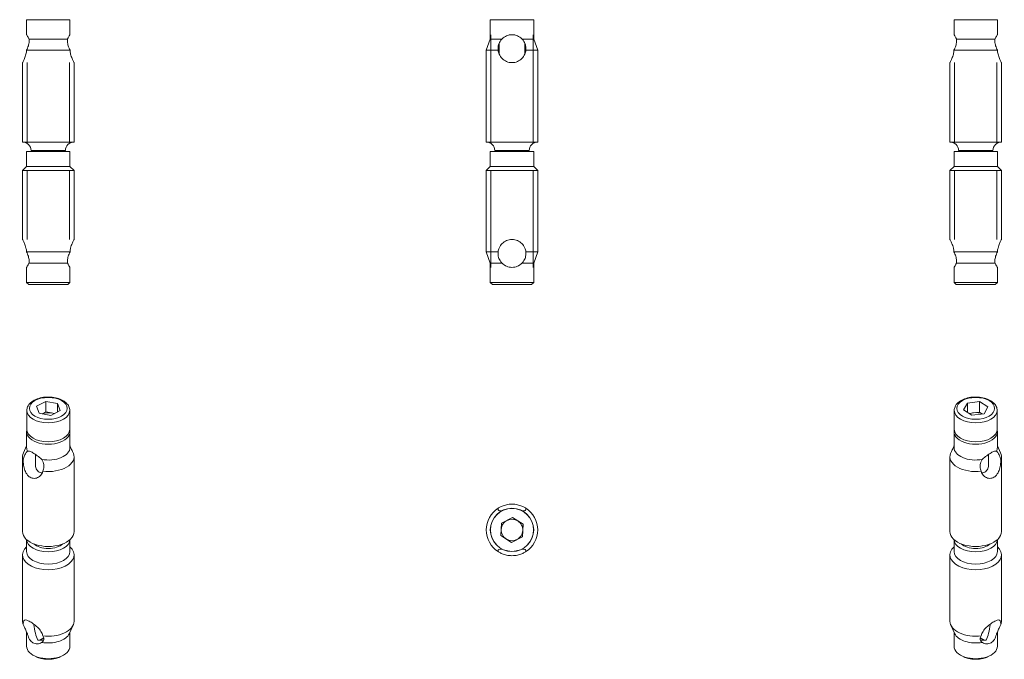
# Model space of a CAD drawing. Header units: millimetres. Extents: x 95 to 325, y 27 to 271.
# Tile 1 of 2: x 95 to 325, y 27 to 176. Entities that reach past the tile are written whole.
import ezdxf

# ---------------------------------------------------------------- set-up
doc = ezdxf.new("R2010")
doc.units = ezdxf.units.MM
doc.layers.add('AM_0_fine', color=7, linetype='Continuous', lineweight=5)
doc.layers.add('AM_4_fine', color=7, linetype='Continuous', lineweight=5)

msp = doc.modelspace()

# ---------------------------------------------------------------- linework, layer by layer
at = {"layer": 'AM_0_fine'}
for p, q in [((96.95, 176.02), (107.05, 176.02)), ((96.95, 176.02), (96.95, 172.52)), ((107.05, 176.02), (107.05, 172.52)), ((204.95, 176.02), (215.05, 176.02)), ((204.95, 176.02), (204.95, 171.52)), ((215.05, 176.02), (215.05, 171.52)), ((312.95, 176.02), (323.05, 176.02)), ((312.95, 176.02), (312.95, 172.52)), ((323.05, 176.02), (323.05, 172.52)), ((97.53, 171.52), (106.47, 171.52)), ((204.95, 171.52), (204, 168.91)), ((204.95, 171.52), (207.65, 171.52)), ((207, 168.02), (207, 170.52)), ((212.35, 171.52), (215.05, 171.52)), ((213, 168.02), (213, 170.52)), ((215.05, 171.52), (216, 168.91)), ((313.53, 171.52), (322.47, 171.52)), ((96.94, 168.91), (107.06, 168.91)), ((204, 168.91), (206.77, 168.91)), ((204, 168.91), (204, 147.52)), ((213.23, 168.91), (216, 168.91)), ((216, 168.91), (216, 147.52)), ((312.94, 168.91), (323.06, 168.91)), ((96, 166.02), (96, 147.52)), ((108, 166.02), (108, 147.52)), ((312, 166.02), (312, 147.52)), ((324, 166.02), (324, 147.52)), ((108, 147.52), (96, 147.52)), ((216, 147.52), (204, 147.52)), ((324, 147.52), (312, 147.52)), ((96.95, 145.32), (107.05, 145.32)), ((96.95, 141.82), (96.95, 145.32)), ((98, 145.52), (106, 145.52)), ((99.32, 145.52), (99.04, 145.32)), ((104.68, 145.52), (104.96, 145.32)), ((107.05, 141.82), (107.05, 145.32)), ((204.95, 145.32), (215.05, 145.32)), ((204.95, 141.82), (204.95, 145.32)), ((206, 145.52), (214, 145.52)), ((207.32, 145.52), (207.04, 145.32)), ((212.68, 145.52), (212.96, 145.32)), ((215.05, 141.82), (215.05, 145.32)), ((312.95, 145.32), (323.05, 145.32)), ((312.95, 141.82), (312.95, 145.32)), ((314, 145.52), (322, 145.52)), ((315.32, 145.52), (315.04, 145.32)), ((320.68, 145.52), (320.96, 145.32)), ((323.05, 141.82), (323.05, 145.32)), ((96.95, 141.82), (96, 140.87)), ((96, 140.87), (108, 140.87)), ((96, 124.82), (96, 140.87)), ((96, 140.87), (108, 140.87)), ((96.95, 141.82), (107.05, 141.82)), ((107.05, 141.82), (108, 140.87)), ((108, 124.82), (108, 140.87)), ((204.95, 141.82), (204, 140.87)), ((204, 140.87), (216, 140.87)), ((204, 121.93), (204, 140.87)), ((204, 140.87), (216, 140.87)), ((204.95, 141.82), (215.05, 141.82)), ((215.05, 141.82), (216, 140.87)), ((216, 121.93), (216, 140.87)), ((312.95, 141.82), (312, 140.87)), ((312, 140.87), (324, 140.87)), ((312, 124.82), (312, 140.87)), ((312, 140.87), (324, 140.87)), ((312.95, 141.82), (323.05, 141.82)), ((323.05, 141.82), (324, 140.87)), ((324, 124.82), (324, 140.87)), ((107.06, 121.93), (96.94, 121.93)), ((206.77, 121.93), (204, 121.93)), ((204.95, 119.32), (204, 121.93)), ((216, 121.93), (213.23, 121.93)), ((215.05, 119.32), (216, 121.93)), ((323.06, 121.93), (312.94, 121.93)), ((106.47, 119.32), (97.53, 119.32)), ((207.65, 119.32), (204.95, 119.32)), ((204.95, 114.82), (204.95, 119.32)), ((215.05, 119.32), (212.35, 119.32)), ((215.05, 114.82), (215.05, 119.32)), ((322.47, 119.32), (313.53, 119.32)), ((96.95, 114.82), (96.95, 118.32)), ((107.05, 114.82), (107.05, 118.32)), ((312.95, 114.82), (312.95, 118.32)), ((323.05, 114.82), (323.05, 118.32)), ((107.05, 114.82), (96.95, 114.82)), ((97.45, 114.32), (96.95, 114.82)), ((106.55, 114.32), (107.05, 114.82)), ((215.05, 114.82), (204.95, 114.82)), ((205.45, 114.32), (204.95, 114.82)), ((214.55, 114.32), (215.05, 114.82)), ((323.05, 114.82), (312.95, 114.82)), ((313.45, 114.32), (312.95, 114.82)), ((322.55, 114.32), (323.05, 114.82)), ((106.55, 114.32), (97.45, 114.32)), ((214.55, 114.32), (205.45, 114.32)), ((322.55, 114.32), (313.45, 114.32)), ((97, 80.58), (97, 84.99)), ((99.24, 85.99), (101.39, 87.11)), ((99.85, 84.35), (99.24, 85.99)), ((101.39, 87.11), (104.15, 86.6)), ((101.39, 84.66), (101.39, 87.11)), ((104.76, 84.96), (102.61, 83.84)), ((104.15, 86.6), (104.76, 84.96)), ((104.15, 86.6), (104.15, 84.65)), ((107, 80.58), (107, 84.99)), ((313, 80.58), (313, 84.99)), ((315.17, 85.13), (316.06, 86.72)), ((317.11, 83.88), (315.17, 85.13)), ((316.06, 86.72), (318.89, 87.07)), ((316.06, 86.72), (316.06, 84.56)), ((318.89, 87.07), (320.83, 85.83)), ((318.89, 84.62), (318.89, 87.07)), ((320.83, 85.83), (319.94, 84.24)), ((323, 80.58), (323, 84.99)), ((102.61, 83.84), (99.85, 84.35)), ((100.55, 84.22), (101.39, 84.66)), ((101.39, 84.66), (102.77, 84.41)), ((102.77, 84.41), (103.45, 84.28)), ((316.44, 84.32), (317.47, 84.44)), ((319.94, 84.24), (317.11, 83.88)), ((317.47, 84.44), (318.89, 84.62)), ((319.56, 84.19), (318.89, 84.62)), ((96.95, 80.04), (96.95, 76.36)), ((107.05, 80.04), (107.05, 76.36)), ((312.95, 80.04), (312.95, 76.36)), ((323.05, 80.04), (323.05, 76.36)), ((96.95, 76.74), (96.2, 75.12)), ((323.05, 76.74), (323.8, 75.12)), ((96, 74.23), (96, 56.77)), ((99, 72.52), (99, 74.76)), ((108, 74.23), (108, 56.77)), ((312, 74.23), (312, 56.77)), ((321, 72.52), (321, 74.76)), ((324, 74.23), (324, 56.77)), ((207.57, 58.73), (210.15, 60.05)), ((210.15, 60.05), (212.58, 58.48)), ((207.42, 55.84), (207.57, 58.73)), ((212.58, 58.48), (212.43, 55.59)), ((209.85, 54.26), (207.42, 55.84)), ((212.43, 55.59), (209.85, 54.26)), ((96.95, 52.11), (96.95, 54.9)), ((107.05, 52.11), (107.05, 54.9)), ((312.95, 52.11), (312.95, 54.9)), ((323.05, 52.11), (323.05, 54.9)), ((96, 35.87), (96, 51.34)), ((108, 35.87), (108, 51.34)), ((312, 35.87), (312, 51.34)), ((324, 35.87), (324, 51.34)), ((98.73, 35.12), (98.65, 35.08)), ((106.88, 32.99), (107.8, 34.98)), ((313.12, 32.99), (312.2, 34.98)), ((321.35, 35.08), (321.27, 35.12)), ((96.95, 30.07), (96.95, 33.36)), ((97.12, 32.99), (97.02, 33.2)), ((107.05, 30.07), (107.05, 33.36)), ((312.95, 30.07), (312.95, 33.36)), ((322.88, 32.99), (322.98, 33.2)), ((323.05, 30.07), (323.05, 33.36)), ((100.94, 31.99), (100.03, 31.46)), ((100.95, 31.97), (100.92, 31.98)), ((319.08, 31.98), (319.05, 31.97)), ((319.97, 31.46), (319.06, 31.99)), ((98.78, 27.8), (98.43, 28.01)), ((105.22, 27.8), (105.57, 28.01)), ((314.78, 27.8), (314.43, 28.01)), ((321.22, 27.8), (321.57, 28.01))]:
    msp.add_line(p, q, dxfattribs=at)
for radius in [5.05, 5]:
    msp.add_circle((210, 57.16), radius, dxfattribs=at)
for centre, radius, start, end in [((96, 145.52), 2, 0, 90), ((108, 145.52), 2, 90, 180), ((204, 145.52), 2, 0, 90), ((216, 145.52), 2, 90, 180), ((312, 145.52), 2, 0, 90), ((324, 145.52), 2, 90, 180), ((210, 57.16), 6, 122.5701, 237.4299), ((210, 57.16), 6, 302.5701, 57.4299), ((210, 57.16), 2.51, 57.1274, 117.1274), ((210, 57.16), 2.51, 117.1274, 177.1274), ((210, 57.16), 2.51, 357.1274, 57.1274), ((210, 57.16), 2.51, 177.1274, 237.1274), ((210, 57.16), 2.51, 237.1274, 297.1274), ((210, 57.16), 2.51, 297.1274, 357.1274)]:
    msp.add_arc(centre, radius, start, end, dxfattribs=at)
for centre, major_axis, ratio, start_param, end_param in [((102, 83.03), (2.51, 0), 0.57735, 1.25886, 2.175206), ((102, 83.03), (2.51, 0), 0.57735, 0.991679, 1.25886), ((318, 83.03), (2.51, 0), 0.57735, 1.782459, 2.171837), ((318, 83.03), (-2.51, 0), 0.57735, 4.06423, 4.924051), ((102, 80.04), (5.05, 0), 0.57735, 2.995246, 6.429532), ((102, 80.58), (5, 0), 0.57735, 3.141593, 6.283185), ((318, 80.04), (5.05, 0), 0.57735, 2.995246, 6.429532), ((318, 80.58), (5, 0), 0.57735, 3.141593, 6.283185), ((102, 76.36), (-5.05, 0), 0.57735, 0, 0.302444), ((102, 76.36), (5.05, 0), 0.57735, 4.409945, 6.283185), ((318, 76.36), (-5.05, 0), 0.57735, 0, 1.87324), ((318, 76.36), (5.05, 0), 0.57735, 5.980741, 6.283185), ((102, 74.23), (-6, 0), 0.57735, 6.02289, 6.500128), ((102, 74.23), (6, 0), 0.57735, 4.495447, 6.500128), ((318, 74.23), (-6, 0), 0.57735, 6.066243, 8.070924), ((318, 74.23), (6, 0), 0.57735, 6.066243, 6.543481), ((102, 56.77), (-6, 0), 0.57735, 0, 3.141593), ((318, 56.77), (-6, 0), 0.57735, 0, 3.141593), ((102, 51.34), (6, 0), 0.57735, 2.571159, 6.853619), ((102, 54.97), (5.05, 0), 0.57735, 3.167611, 6.257167), ((102, 55.13), (-4, 0), 0.57735, 0.55899, 2.582603), ((318, 51.34), (6, 0), 0.57735, 2.571159, 6.853619), ((318, 54.97), (5.05, 0), 0.57735, 3.167611, 6.257167), ((318, 55.13), (-4, 0), 0.57735, 0.55899, 2.582603), ((102, 52.11), (5.05, 0), 0.57735, 3.141593, 6.283185), ((318, 52.11), (5.05, 0), 0.57735, 3.141593, 6.283185), ((102, 35.87), (-6, 0), 0.57735, 0, 0.216942), ((99.55, 34.17), (-0.63, 3.38), 0.218386, 1.256931, 2.432936), ((102, 35.87), (6, 0), 0.57735, 4.495447, 6.283185), ((318, 35.87), (-6, 0), 0.57735, 0, 1.787739), ((320.45, 34.17), (0.63, 3.38), 0.218386, 3.850249, 5.026254), ((318, 35.87), (6, 0), 0.57735, 6.066243, 6.283185), ((102, 33.74), (-5.05, 0), 0.57735, 0.260295, 0.302444), ((102, 33.74), (5.05, 0), 0.57735, 4.409945, 6.02289), ((318, 33.74), (-5.05, 0), 0.57735, 0.260295, 1.87324), ((318, 33.74), (5.05, 0), 0.57735, 5.980741, 6.02289), ((102, 30.07), (-5.05, 0), 0.57735, 0, 3.141593), ((99.55, 34.17), (3.54, -1.12), 0.697902, 4.929648, 5.321826), ((318, 30.07), (-5.05, 0), 0.57735, 0, 3.141593), ((320.45, 34.17), (3.54, 1.12), 0.697902, 4.102952, 4.49513), ((102, 29.66), (4.55, 0), 0.57735, 3.926991, 5.497787), ((318, 29.66), (4.55, 0), 0.57735, 3.926991, 5.497787)]:
    msp.add_ellipse(centre, major_axis=major_axis, ratio=ratio, start_param=start_param, end_param=end_param, dxfattribs=at)
for points, knots in [([(97.53, 171.52), (97.52, 171.54), (97.51, 171.55), (97.36, 171.85), (97.21, 172.1), (97.01, 172.43), (96.95, 172.52), (96.95, 172.52)], [-0.7683212, -0.7683212, -0.7683212, -0.7683212, -0.7611888, -0.7611888, -0.6347141, -0.6347141, -0.5082393, -0.5082393, -0.5082393, -0.5082393]), ([(107.05, 172.52), (107.05, 172.52), (106.99, 172.43), (106.79, 172.1), (106.64, 171.85), (106.49, 171.55), (106.48, 171.54), (106.47, 171.52)], [-1.5247178, -1.5247178, -1.5247178, -1.5247178, -1.398243, -1.398243, -1.2717682, -1.2717682, -1.2646358, -1.2646358, -1.2646358, -1.2646358]), ([(212.35, 171.52), (212.33, 171.54), (212.31, 171.55), (212.02, 171.85), (211.66, 172.1), (210.86, 172.43), (210.42, 172.52), (209.58, 172.52), (209.14, 172.43), (208.34, 172.1), (207.98, 171.85), (207.69, 171.55), (207.67, 171.54), (207.65, 171.52)], [-0.7683212, -0.7683212, -0.7683212, -0.7683212, -0.7611888, -0.7611888, -0.6347141, -0.6347141, -0.5082393, -0.5082393, -0.3817645, -0.3817645, -0.2552897, -0.2552897, -0.2481573, -0.2481573, -0.2481573, -0.2481573]), ([(313.53, 171.52), (313.52, 171.54), (313.51, 171.55), (313.36, 171.85), (313.21, 172.1), (313.01, 172.43), (312.95, 172.52), (312.95, 172.52)], [-1.7847997, -1.7847997, -1.7847997, -1.7847997, -1.7776674, -1.7776674, -1.6511926, -1.6511926, -1.5247178, -1.5247178, -1.5247178, -1.5247178]), ([(323.05, 172.52), (323.05, 172.52), (322.99, 172.43), (322.79, 172.1), (322.64, 171.85), (322.49, 171.55), (322.48, 171.54), (322.47, 171.52)], [-0.5082393, -0.5082393, -0.5082393, -0.5082393, -0.3817645, -0.3817645, -0.2552897, -0.2552897, -0.2481573, -0.2481573, -0.2481573, -0.2481573]), ([(97.53, 171.52), (97.54, 171.34), (97.55, 171.14), (97.52, 170.61), (97.46, 170.26), (97.36, 169.92), (97.25, 169.59), (97.11, 169.24), (96.94, 168.91)], [1.9040386, 1.9040386, 1.9040386, 1.9040386, 1.9743037, 1.9743037, 2.079989, 2.079989, 2.079989, 2.1877873, 2.1877873, 2.1877873, 2.1877873]), ([(107.06, 168.91), (106.89, 169.24), (106.75, 169.59), (106.64, 169.92), (106.54, 170.26), (106.48, 170.61), (106.45, 171.14), (106.46, 171.34), (106.47, 171.52)], [1.9721908, 1.9721908, 1.9721908, 1.9721908, 2.079989, 2.079989, 2.079989, 2.1856744, 2.1856744, 2.2559395, 2.2559395, 2.2559395, 2.2559395]), ([(206.77, 168.91), (206.73, 169.24), (206.75, 169.59), (206.88, 170.26), (207.02, 170.61), (207.33, 171.14), (207.49, 171.34), (207.65, 171.52)], [1.1161414, 1.1161414, 1.1161414, 1.1161414, 1.2239396, 1.2239396, 1.329625, 1.329625, 1.3998901, 1.3998901, 1.3998901, 1.3998901]), ([(212.35, 171.52), (212.51, 171.34), (212.67, 171.14), (212.98, 170.61), (213.12, 170.26), (213.18, 169.92), (213.25, 169.59), (213.27, 169.24), (213.23, 168.91)], [1.9040386, 1.9040386, 1.9040386, 1.9040386, 1.9743037, 1.9743037, 2.079989, 2.079989, 2.079989, 2.1877873, 2.1877873, 2.1877873, 2.1877873]), ([(313.53, 171.52), (313.54, 171.34), (313.55, 171.14), (313.52, 170.61), (313.46, 170.26), (313.25, 169.59), (313.11, 169.24), (312.94, 168.91)], [0.680099, 0.680099, 0.680099, 0.680099, 0.7503641, 0.7503641, 0.8560494, 0.8560494, 0.9638476, 0.9638476, 0.9638476, 0.9638476]), ([(323.06, 168.91), (322.89, 169.24), (322.75, 169.59), (322.54, 170.26), (322.48, 170.61), (322.45, 171.14), (322.46, 171.34), (322.47, 171.52)], [1.1161414, 1.1161414, 1.1161414, 1.1161414, 1.2239396, 1.2239396, 1.329625, 1.329625, 1.3998901, 1.3998901, 1.3998901, 1.3998901]), ([(96, 166.02), (96, 166.02), (96.05, 166.1), (96.22, 166.44), (96.34, 166.69), (96.58, 167.26), (96.71, 167.61), (96.87, 168.3), (96.92, 168.6), (96.94, 168.91)], [0.5017715, 0.5017715, 0.5017715, 0.5017715, 0.6269662, 0.6269662, 0.7521609, 0.7521609, 0.877852, 0.877852, 0.9678815, 0.9678815, 0.9678815, 0.9678815]), ([(107.06, 168.91), (107.08, 168.6), (107.13, 168.3), (107.29, 167.61), (107.42, 167.26), (107.66, 166.69), (107.78, 166.44), (107.95, 166.1), (108, 166.02), (108, 166.02)], [1.0392046, 1.0392046, 1.0392046, 1.0392046, 1.1292341, 1.1292341, 1.2549252, 1.2549252, 1.3801199, 1.3801199, 1.5053146, 1.5053146, 1.5053146, 1.5053146]), ([(206.77, 168.91), (206.81, 168.6), (206.88, 168.3), (207.17, 167.61), (207.42, 167.26), (207.99, 166.69), (208.34, 166.44), (209.14, 166.1), (209.58, 166.02), (210.42, 166.02), (210.86, 166.1), (211.66, 166.44), (212.01, 166.69), (212.58, 167.26), (212.83, 167.61), (213.12, 168.3), (213.19, 168.6), (213.23, 168.91)], [0.0356615, 0.0356615, 0.0356615, 0.0356615, 0.1256911, 0.1256911, 0.2513822, 0.2513822, 0.3765768, 0.3765768, 0.5017715, 0.5017715, 0.6269662, 0.6269662, 0.7521609, 0.7521609, 0.877852, 0.877852, 0.9678815, 0.9678815, 0.9678815, 0.9678815]), ([(312, 166.02), (312, 166.02), (312.05, 166.1), (312.22, 166.44), (312.34, 166.69), (312.58, 167.26), (312.71, 167.61), (312.87, 168.3), (312.92, 168.6), (312.94, 168.91)], [1.5053146, 1.5053146, 1.5053146, 1.5053146, 1.6305092, 1.6305092, 1.7557039, 1.7557039, 1.881395, 1.881395, 1.9714246, 1.9714246, 1.9714246, 1.9714246]), ([(323.06, 168.91), (323.08, 168.6), (323.13, 168.3), (323.29, 167.61), (323.42, 167.26), (323.66, 166.69), (323.78, 166.44), (323.95, 166.1), (324, 166.02), (324, 166.02)], [0.0356615, 0.0356615, 0.0356615, 0.0356615, 0.1256911, 0.1256911, 0.2513822, 0.2513822, 0.3765768, 0.3765768, 0.5017715, 0.5017715, 0.5017715, 0.5017715]), ([(96, 124.82), (96, 124.82), (96.05, 124.73), (96.22, 124.4), (96.34, 124.15), (96.58, 123.58), (96.71, 123.22), (96.87, 122.54), (96.92, 122.23), (96.94, 121.93)], [-1.5053146, -1.5053146, -1.5053146, -1.5053146, -1.3801199, -1.3801199, -1.2549252, -1.2549252, -1.1292341, -1.1292341, -1.0392046, -1.0392046, -1.0392046, -1.0392046]), ([(107.06, 121.93), (107.08, 122.23), (107.13, 122.54), (107.29, 123.22), (107.42, 123.58), (107.66, 124.15), (107.78, 124.4), (107.95, 124.73), (108, 124.82), (108, 124.82)], [-0.9678815, -0.9678815, -0.9678815, -0.9678815, -0.877852, -0.877852, -0.7521609, -0.7521609, -0.6269662, -0.6269662, -0.5017715, -0.5017715, -0.5017715, -0.5017715]), ([(206.77, 121.93), (206.81, 122.23), (206.88, 122.54), (207.17, 123.22), (207.42, 123.58), (207.99, 124.15), (208.34, 124.4), (209.14, 124.73), (209.58, 124.82), (210.42, 124.82), (210.86, 124.73), (211.66, 124.4), (212.01, 124.15), (212.58, 123.58), (212.83, 123.22), (213.12, 122.54), (213.19, 122.23), (213.23, 121.93)], [-1.9714246, -1.9714246, -1.9714246, -1.9714246, -1.881395, -1.881395, -1.7557039, -1.7557039, -1.6305092, -1.6305092, -1.5053146, -1.5053146, -1.3801199, -1.3801199, -1.2549252, -1.2549252, -1.1292341, -1.1292341, -1.0392046, -1.0392046, -1.0392046, -1.0392046]), ([(312, 124.82), (312, 124.82), (312.05, 124.73), (312.22, 124.4), (312.34, 124.15), (312.58, 123.58), (312.71, 123.22), (312.87, 122.54), (312.92, 122.23), (312.94, 121.93)], [-0.5017715, -0.5017715, -0.5017715, -0.5017715, -0.3765768, -0.3765768, -0.2513822, -0.2513822, -0.1256911, -0.1256911, -0.0356615, -0.0356615, -0.0356615, -0.0356615]), ([(323.06, 121.93), (323.08, 122.23), (323.13, 122.54), (323.29, 123.22), (323.42, 123.58), (323.66, 124.15), (323.78, 124.4), (323.95, 124.73), (324, 124.82), (324, 124.82)], [-1.9714246, -1.9714246, -1.9714246, -1.9714246, -1.881395, -1.881395, -1.7557039, -1.7557039, -1.6305092, -1.6305092, -1.5053146, -1.5053146, -1.5053146, -1.5053146]), ([(96.94, 121.93), (97.11, 121.6), (97.25, 121.25), (97.36, 120.91), (97.46, 120.58), (97.52, 120.23), (97.55, 119.69), (97.54, 119.5), (97.53, 119.32)], [1.9721908, 1.9721908, 1.9721908, 1.9721908, 2.079989, 2.079989, 2.079989, 2.1856744, 2.1856744, 2.2559395, 2.2559395, 2.2559395, 2.2559395]), ([(106.47, 119.32), (106.46, 119.5), (106.45, 119.69), (106.48, 120.23), (106.54, 120.58), (106.64, 120.91), (106.75, 121.25), (106.89, 121.6), (107.06, 121.93)], [1.9040386, 1.9040386, 1.9040386, 1.9040386, 1.9743037, 1.9743037, 2.079989, 2.079989, 2.079989, 2.1877873, 2.1877873, 2.1877873, 2.1877873]), ([(207.65, 119.32), (207.49, 119.5), (207.33, 119.69), (207.02, 120.23), (206.88, 120.58), (206.75, 121.25), (206.73, 121.6), (206.77, 121.93)], [0.680099, 0.680099, 0.680099, 0.680099, 0.7503641, 0.7503641, 0.8560494, 0.8560494, 0.9638476, 0.9638476, 0.9638476, 0.9638476]), ([(213.23, 121.93), (213.27, 121.6), (213.25, 121.25), (213.18, 120.91), (213.12, 120.58), (212.98, 120.23), (212.67, 119.69), (212.51, 119.5), (212.35, 119.32)], [1.9721908, 1.9721908, 1.9721908, 1.9721908, 2.079989, 2.079989, 2.079989, 2.1856744, 2.1856744, 2.2559395, 2.2559395, 2.2559395, 2.2559395]), ([(312.94, 121.93), (313.11, 121.6), (313.25, 121.25), (313.46, 120.58), (313.52, 120.23), (313.55, 119.69), (313.54, 119.5), (313.53, 119.32)], [1.1161414, 1.1161414, 1.1161414, 1.1161414, 1.2239396, 1.2239396, 1.329625, 1.329625, 1.3998901, 1.3998901, 1.3998901, 1.3998901]), ([(322.47, 119.32), (322.46, 119.5), (322.45, 119.69), (322.48, 120.23), (322.54, 120.58), (322.75, 121.25), (322.89, 121.6), (323.06, 121.93)], [0.680099, 0.680099, 0.680099, 0.680099, 0.7503641, 0.7503641, 0.8560494, 0.8560494, 0.9638476, 0.9638476, 0.9638476, 0.9638476]), ([(97.53, 119.32), (97.52, 119.3), (97.51, 119.29), (97.36, 118.99), (97.21, 118.74), (97.01, 118.41), (96.95, 118.32), (96.95, 118.32)], [1.2646358, 1.2646358, 1.2646358, 1.2646358, 1.2717682, 1.2717682, 1.398243, 1.398243, 1.5247178, 1.5247178, 1.5247178, 1.5247178]), ([(107.05, 118.32), (107.05, 118.32), (106.99, 118.41), (106.79, 118.74), (106.64, 118.99), (106.49, 119.29), (106.48, 119.3), (106.47, 119.32)], [0.5082393, 0.5082393, 0.5082393, 0.5082393, 0.6347141, 0.6347141, 0.7611888, 0.7611888, 0.7683212, 0.7683212, 0.7683212, 0.7683212]), ([(212.35, 119.32), (212.33, 119.3), (212.31, 119.29), (212.02, 118.99), (211.66, 118.74), (210.86, 118.41), (210.42, 118.32), (209.58, 118.32), (209.14, 118.41), (208.34, 118.74), (207.98, 118.99), (207.69, 119.29), (207.67, 119.3), (207.65, 119.32)], [1.2646358, 1.2646358, 1.2646358, 1.2646358, 1.2717682, 1.2717682, 1.398243, 1.398243, 1.5247178, 1.5247178, 1.6511926, 1.6511926, 1.7776674, 1.7776674, 1.7847997, 1.7847997, 1.7847997, 1.7847997]), ([(313.53, 119.32), (313.52, 119.3), (313.51, 119.29), (313.36, 118.99), (313.21, 118.74), (313.01, 118.41), (312.95, 118.32), (312.95, 118.32)], [0.2481573, 0.2481573, 0.2481573, 0.2481573, 0.2552897, 0.2552897, 0.3817645, 0.3817645, 0.5082393, 0.5082393, 0.5082393, 0.5082393]), ([(323.05, 118.32), (323.05, 118.32), (322.99, 118.41), (322.79, 118.74), (322.64, 118.99), (322.49, 119.29), (322.48, 119.3), (322.47, 119.32)], [1.5247178, 1.5247178, 1.5247178, 1.5247178, 1.6511926, 1.6511926, 1.7776674, 1.7776674, 1.7847997, 1.7847997, 1.7847997, 1.7847997]), ([(107, 84.99), (107, 85.3), (106.93, 85.61), (106.65, 86.21), (106.43, 86.49), (105.86, 87.03), (105.49, 87.28), (104.65, 87.69), (104.16, 87.85), (103.15, 88.06), (102.61, 88.12), (101.55, 88.13), (101.01, 88.09), (99.99, 87.89), (99.51, 87.74), (98.63, 87.35), (98.23, 87.1), (97.59, 86.53), (97.34, 86.2), (97.06, 85.57), (97, 85.28), (97, 84.99)], [0.785398, 0.785398, 0.785398, 0.785398, 1.047152, 1.047152, 1.333221, 1.333221, 1.660953, 1.660953, 2.001557, 2.001557, 2.339489, 2.339489, 2.675639, 2.675639, 3.013253, 3.013253, 3.353814, 3.353814, 3.683878, 3.683878, 3.926991, 3.926991, 3.926991, 3.926991]), ([(323, 84.99), (323, 85.3), (322.93, 85.61), (322.65, 86.21), (322.43, 86.49), (321.86, 87.03), (321.49, 87.28), (320.65, 87.69), (320.16, 87.85), (319.15, 88.06), (318.61, 88.12), (317.55, 88.13), (317.01, 88.09), (315.99, 87.89), (315.51, 87.74), (314.63, 87.35), (314.23, 87.1), (313.59, 86.53), (313.34, 86.2), (313.06, 85.57), (313, 85.28), (313, 84.99)], [5.497787, 5.497787, 5.497787, 5.497787, 5.759541, 5.759541, 6.04561, 6.04561, 6.373342, 6.373342, 6.713946, 6.713946, 7.051878, 7.051878, 7.388028, 7.388028, 7.725642, 7.725642, 8.066203, 8.066203, 8.396267, 8.396267, 8.63938, 8.63938, 8.63938, 8.63938]), ([(107.86, 74.98), (107.77, 75.17), (107.66, 75.39), (107.53, 75.66), (107.42, 75.91), (107.28, 76.23), (107.1, 76.62), (107.08, 76.68), (107.05, 76.74)], [1.9721908, 1.9721908, 1.9721908, 1.9721908, 2.079989, 2.079989, 2.079989, 2.1856744, 2.1856744, 2.2045737, 2.2045737, 2.2045737, 2.2045737]), ([(312.95, 76.74), (312.92, 76.68), (312.9, 76.62), (312.72, 76.23), (312.58, 75.91), (312.34, 75.39), (312.23, 75.17), (312.14, 74.98)], [0.7314647, 0.7314647, 0.7314647, 0.7314647, 0.7503641, 0.7503641, 0.8560494, 0.8560494, 0.9638476, 0.9638476, 0.9638476, 0.9638476]), ([(96.14, 73.49), (96.23, 73.84), (96.34, 74.18), (96.58, 74.75), (96.72, 75.01), (96.97, 75.33), (97.07, 75.43), (97.18, 75.49)], [1.1161414, 1.1161414, 1.1161414, 1.1161414, 1.2239396, 1.2239396, 1.329625, 1.329625, 1.3998901, 1.3998901, 1.3998901, 1.3998901]), ([(96.14, 73.49), (96.15, 73.21), (96.17, 72.91), (96.26, 72.17), (96.34, 71.72), (96.57, 70.93), (96.74, 70.53), (97.19, 69.86), (97.46, 69.59), (98.05, 69.25), (98.4, 69.16), (99.08, 69.18), (99.42, 69.29), (99.99, 69.61), (100.26, 69.86), (100.58, 70.37), (100.67, 70.61), (100.71, 70.85)], [0.0356615, 0.0356615, 0.0356615, 0.0356615, 0.1256911, 0.1256911, 0.2513822, 0.2513822, 0.3765768, 0.3765768, 0.5017715, 0.5017715, 0.6269662, 0.6269662, 0.7521609, 0.7521609, 0.877852, 0.877852, 0.9678815, 0.9678815, 0.9678815, 0.9678815]), ([(100.5, 73.58), (100.48, 73.6), (100.46, 73.61), (100.15, 73.91), (99.79, 74.2), (99.08, 74.72), (98.73, 74.95), (98.13, 75.29), (97.86, 75.42), (97.44, 75.56), (97.29, 75.56), (97.19, 75.5), (97.18, 75.5), (97.18, 75.49)], [-0.7683212, -0.7683212, -0.7683212, -0.7683212, -0.7611888, -0.7611888, -0.6347141, -0.6347141, -0.5082393, -0.5082393, -0.3817645, -0.3817645, -0.2552897, -0.2552897, -0.2481573, -0.2481573, -0.2481573, -0.2481573]), ([(100.5, 73.58), (100.63, 73.37), (100.74, 73.15), (100.94, 72.57), (100.99, 72.2), (100.97, 71.87), (100.94, 71.52), (100.85, 71.17), (100.71, 70.85)], [1.9040386, 1.9040386, 1.9040386, 1.9040386, 1.9743037, 1.9743037, 2.079989, 2.079989, 2.079989, 2.1877873, 2.1877873, 2.1877873, 2.1877873]), ([(319.29, 70.85), (319.15, 71.17), (319.06, 71.52), (319.01, 72.2), (319.06, 72.57), (319.26, 73.15), (319.37, 73.37), (319.5, 73.58)], [1.1161414, 1.1161414, 1.1161414, 1.1161414, 1.2239396, 1.2239396, 1.329625, 1.329625, 1.3998901, 1.3998901, 1.3998901, 1.3998901]), ([(319.29, 70.85), (319.33, 70.61), (319.42, 70.37), (319.74, 69.86), (320.01, 69.61), (320.58, 69.29), (320.92, 69.18), (321.6, 69.16), (321.95, 69.25), (322.54, 69.59), (322.81, 69.86), (323.26, 70.53), (323.43, 70.93), (323.66, 71.72), (323.74, 72.17), (323.83, 72.91), (323.85, 73.21), (323.86, 73.49)], [0.0356615, 0.0356615, 0.0356615, 0.0356615, 0.1256911, 0.1256911, 0.2513822, 0.2513822, 0.3765768, 0.3765768, 0.5017715, 0.5017715, 0.6269662, 0.6269662, 0.7521609, 0.7521609, 0.877852, 0.877852, 0.9678815, 0.9678815, 0.9678815, 0.9678815]), ([(322.82, 75.49), (322.82, 75.5), (322.81, 75.5), (322.71, 75.56), (322.56, 75.56), (322.14, 75.42), (321.87, 75.29), (321.27, 74.95), (320.92, 74.72), (320.21, 74.2), (319.85, 73.91), (319.54, 73.61), (319.52, 73.6), (319.5, 73.58)], [-0.7683212, -0.7683212, -0.7683212, -0.7683212, -0.7611888, -0.7611888, -0.6347141, -0.6347141, -0.5082393, -0.5082393, -0.3817645, -0.3817645, -0.2552897, -0.2552897, -0.2481573, -0.2481573, -0.2481573, -0.2481573]), ([(322.82, 75.49), (322.93, 75.43), (323.03, 75.33), (323.28, 75.01), (323.42, 74.75), (323.53, 74.46), (323.66, 74.18), (323.77, 73.84), (323.86, 73.49)], [1.9040386, 1.9040386, 1.9040386, 1.9040386, 1.9743037, 1.9743037, 2.079989, 2.079989, 2.079989, 2.1877873, 2.1877873, 2.1877873, 2.1877873]), ([(99, 72.52), (99, 72.14), (99.06, 71.75), (99.29, 71.25), (99.38, 71.1), (99.6, 70.84), (99.73, 70.73), (99.88, 70.65)], [0.2679311, 0.2679311, 0.2679311, 0.2679311, 0.389874, 0.389874, 0.4508454, 0.4508454, 0.5118168, 0.5118168, 0.5118168, 0.5118168]), ([(320.12, 70.65), (320.27, 70.73), (320.4, 70.84), (320.62, 71.1), (320.71, 71.25), (320.94, 71.75), (321, 72.14), (321, 72.52)], [-1.5354505, -1.5354505, -1.5354505, -1.5354505, -1.474479, -1.474479, -1.4135076, -1.4135076, -1.2915647, -1.2915647, -1.2915647, -1.2915647]), ([(99.88, 70.65), (100.02, 70.56), (100.18, 70.51), (100.43, 70.46), (100.51, 70.45), (100.59, 70.44)], [-1.53545047, -1.53545047, -1.53545047, -1.53545047, -1.47447903, -1.47447903, -1.44689897, -1.44689897, -1.44689897, -1.44689897]), ([(319.41, 70.44), (319.49, 70.45), (319.57, 70.46), (319.82, 70.51), (319.98, 70.56), (320.12, 70.65)], [0.42326532, 0.42326532, 0.42326532, 0.42326532, 0.45084539, 0.45084539, 0.51181682, 0.51181682, 0.51181682, 0.51181682]), ([(207.65, 61.63), (207.49, 61.62), (207.33, 61.61), (207.02, 61.64), (206.88, 61.7), (206.75, 61.91), (206.73, 62.05), (206.77, 62.22)], [0.680099, 0.680099, 0.680099, 0.680099, 0.7503641, 0.7503641, 0.8560494, 0.8560494, 0.9638476, 0.9638476, 0.9638476, 0.9638476]), ([(213.23, 62.22), (213.19, 62.24), (213.12, 62.29), (212.83, 62.45), (212.58, 62.58), (212.01, 62.82), (211.66, 62.94), (210.86, 63.11), (210.42, 63.16), (209.58, 63.16), (209.14, 63.11), (208.34, 62.94), (207.99, 62.82), (207.42, 62.58), (207.17, 62.45), (206.88, 62.29), (206.81, 62.24), (206.77, 62.22)], [1.0392046, 1.0392046, 1.0392046, 1.0392046, 1.1292341, 1.1292341, 1.2549252, 1.2549252, 1.3801199, 1.3801199, 1.5053146, 1.5053146, 1.6305092, 1.6305092, 1.7557039, 1.7557039, 1.881395, 1.881395, 1.9714246, 1.9714246, 1.9714246, 1.9714246]), ([(213.23, 62.22), (213.27, 62.05), (213.25, 61.91), (213.18, 61.8), (213.12, 61.7), (212.98, 61.64), (212.67, 61.61), (212.51, 61.62), (212.35, 61.63)], [1.9721908, 1.9721908, 1.9721908, 1.9721908, 2.079989, 2.079989, 2.079989, 2.1856744, 2.1856744, 2.2559395, 2.2559395, 2.2559395, 2.2559395]), ([(206.77, 52.1), (206.73, 52.27), (206.75, 52.41), (206.88, 52.61), (207.02, 52.68), (207.33, 52.71), (207.49, 52.7), (207.65, 52.69)], [1.1161414, 1.1161414, 1.1161414, 1.1161414, 1.2239396, 1.2239396, 1.329625, 1.329625, 1.3998901, 1.3998901, 1.3998901, 1.3998901]), ([(206.77, 52.1), (206.81, 52.08), (206.88, 52.03), (207.17, 51.87), (207.42, 51.73), (207.99, 51.5), (208.34, 51.38), (209.14, 51.21), (209.58, 51.16), (210.42, 51.16), (210.86, 51.21), (211.66, 51.38), (212.01, 51.5), (212.58, 51.73), (212.83, 51.87), (213.12, 52.03), (213.19, 52.08), (213.23, 52.1)], [0.0356615, 0.0356615, 0.0356615, 0.0356615, 0.1256911, 0.1256911, 0.2513822, 0.2513822, 0.3765768, 0.3765768, 0.5017715, 0.5017715, 0.6269662, 0.6269662, 0.7521609, 0.7521609, 0.877852, 0.877852, 0.9678815, 0.9678815, 0.9678815, 0.9678815]), ([(212.35, 52.69), (212.51, 52.7), (212.67, 52.71), (212.98, 52.68), (213.12, 52.61), (213.18, 52.52), (213.25, 52.41), (213.27, 52.27), (213.23, 52.1)], [1.9040386, 1.9040386, 1.9040386, 1.9040386, 1.9743037, 1.9743037, 2.079989, 2.079989, 2.079989, 2.1877873, 2.1877873, 2.1877873, 2.1877873]), ([(96.14, 35.13), (96.15, 35.35), (96.17, 35.55), (96.26, 35.92), (96.34, 36.06), (96.57, 36.2), (96.74, 36.21), (97.19, 36.08), (97.46, 35.95), (98.05, 35.61), (98.4, 35.38), (99.08, 34.85), (99.42, 34.55), (99.99, 33.95), (100.26, 33.61), (100.58, 33.01), (100.67, 32.74), (100.71, 32.49)], [-1.9714246, -1.9714246, -1.9714246, -1.9714246, -1.881395, -1.881395, -1.7557039, -1.7557039, -1.6305092, -1.6305092, -1.5053146, -1.5053146, -1.3801199, -1.3801199, -1.2549252, -1.2549252, -1.1292341, -1.1292341, -1.0392046, -1.0392046, -1.0392046, -1.0392046]), ([(97.18, 32.87), (97.07, 33.09), (96.97, 33.32), (96.72, 33.87), (96.58, 34.19), (96.34, 34.71), (96.23, 34.94), (96.14, 35.13)], [0.680099, 0.680099, 0.680099, 0.680099, 0.7503641, 0.7503641, 0.8560494, 0.8560494, 0.9638476, 0.9638476, 0.9638476, 0.9638476]), ([(319.29, 32.49), (319.33, 32.74), (319.42, 33.01), (319.74, 33.61), (320.01, 33.95), (320.58, 34.55), (320.92, 34.85), (321.6, 35.38), (321.95, 35.61), (322.54, 35.95), (322.81, 36.08), (323.26, 36.21), (323.43, 36.2), (323.66, 36.06), (323.74, 35.92), (323.83, 35.55), (323.85, 35.35), (323.86, 35.13)], [-1.9714246, -1.9714246, -1.9714246, -1.9714246, -1.881395, -1.881395, -1.7557039, -1.7557039, -1.6305092, -1.6305092, -1.5053146, -1.5053146, -1.3801199, -1.3801199, -1.2549252, -1.2549252, -1.1292341, -1.1292341, -1.0392046, -1.0392046, -1.0392046, -1.0392046]), ([(323.86, 35.13), (323.77, 34.94), (323.66, 34.71), (323.53, 34.45), (323.42, 34.19), (323.28, 33.87), (323.03, 33.32), (322.93, 33.09), (322.82, 32.87)], [1.9721908, 1.9721908, 1.9721908, 1.9721908, 2.079989, 2.079989, 2.079989, 2.1856744, 2.1856744, 2.2559395, 2.2559395, 2.2559395, 2.2559395]), ([(100.5, 30.96), (100.48, 30.95), (100.46, 30.94), (100.15, 30.76), (99.79, 30.64), (99.08, 30.61), (98.73, 30.69), (98.13, 31.04), (97.86, 31.31), (97.44, 31.99), (97.29, 32.4), (97.19, 32.83), (97.18, 32.85), (97.18, 32.87)], [1.2646358, 1.2646358, 1.2646358, 1.2646358, 1.2717682, 1.2717682, 1.398243, 1.398243, 1.5247178, 1.5247178, 1.6511926, 1.6511926, 1.7776674, 1.7776674, 1.7847997, 1.7847997, 1.7847997, 1.7847997]), ([(100.71, 32.49), (100.85, 32.27), (100.94, 32.05), (100.97, 31.85), (100.99, 31.65), (100.94, 31.44), (100.74, 31.14), (100.63, 31.04), (100.5, 30.96)], [1.9721908, 1.9721908, 1.9721908, 1.9721908, 2.079989, 2.079989, 2.079989, 2.1856744, 2.1856744, 2.2559395, 2.2559395, 2.2559395, 2.2559395]), ([(319.5, 30.96), (319.37, 31.04), (319.26, 31.14), (319.06, 31.44), (319.01, 31.65), (319.06, 32.05), (319.15, 32.27), (319.29, 32.49)], [0.680099, 0.680099, 0.680099, 0.680099, 0.7503641, 0.7503641, 0.8560494, 0.8560494, 0.9638476, 0.9638476, 0.9638476, 0.9638476]), ([(322.82, 32.87), (322.82, 32.85), (322.81, 32.83), (322.71, 32.4), (322.56, 31.99), (322.14, 31.31), (321.87, 31.04), (321.27, 30.69), (320.92, 30.61), (320.21, 30.64), (319.85, 30.76), (319.54, 30.94), (319.52, 30.95), (319.5, 30.96)], [1.2646358, 1.2646358, 1.2646358, 1.2646358, 1.2717682, 1.2717682, 1.398243, 1.398243, 1.5247178, 1.5247178, 1.6511926, 1.6511926, 1.7776674, 1.7776674, 1.7847997, 1.7847997, 1.7847997, 1.7847997])]:
    msp.add_open_spline(points, degree=3, knots=knots, dxfattribs=at)
at = {"layer": 'AM_4_fine'}
for p, q in [((205.05, 172.52), (205.05, 147.22)), ((214.95, 147.22), (214.95, 172.52)), ((97.05, 166.02), (97.05, 147.22)), ((106.95, 147.22), (106.95, 166.02)), ((313.05, 166.02), (313.05, 147.22)), ((322.95, 147.22), (322.95, 166.02)), ((97.05, 140.87), (97.05, 124.82)), ((106.95, 124.82), (106.95, 140.87)), ((205.05, 140.87), (205.05, 118.32)), ((214.95, 118.32), (214.95, 140.87)), ((313.05, 140.87), (313.05, 124.82)), ((322.95, 124.82), (322.95, 140.87))]:
    msp.add_line(p, q, dxfattribs=at)
for centre, major_axis in [((102, 85.48), (4.4, 0)), ((318, 85.48), (-4.4, 0))]:
    msp.add_ellipse(centre, major_axis=major_axis, ratio=0.57735, dxfattribs=at)
for centre in [(102, 84.99), (318, 84.99)]:
    msp.add_ellipse(centre, major_axis=(5, 0), ratio=0.57735, start_param=3.141593, end_param=6.283185, dxfattribs=at)

doc.saveas('drawing.dxf')
